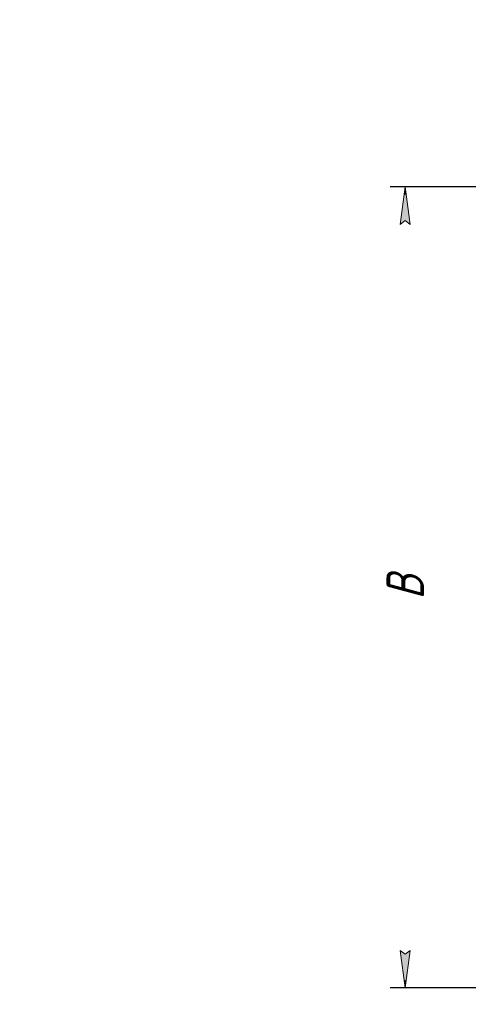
# Model space of a CAD drawing. Header units: millimetres. Extents: x 0 to 297, y 0 to 420.
# Tile 2 of 9: x 0 to 60, y 88 to 219. Entities that reach past the tile are written whole.
import ezdxf

# ---------------------------------------------------------------- set-up
doc = ezdxf.new("R2010")
doc.units = ezdxf.units.MM
doc.linetypes.add('K5LT_THIN', pattern=[0])
doc.layers.add('Системный слой', color=7, linetype='Continuous')
doc.styles.add('KDIMTEXTSTYLE', font='GOST_AU.SHX', dxfattribs={"width": 0.96, "oblique": 15, "height": 5})
doc.dimstyles.new('KDIMSTYLE (0.25)', dxfattribs={"dimtxt": 5, "dimasz": 1, "dimexe": 2, "dimexo": 0, "dimgap": 1, "dimtad": 1, "dimlfac": 4, "dimtxsty": 'KDIMTEXTSTYLE', "dimsah": 1, "dimcen": 0, "dimdle": 1, "dimadec": 0, "dimazin": 0, "dimtfac": 0.667, "dimtmove": 0, "dimatfit": 3, "dimfxl": 1, "dimtvp": 1, "dimtolj": 1, "dimtzin": 0, "dimarcsym": 0})

# ---------------------------------------------------------------- blocks, each defined once
blk = doc.blocks.new('KDIMARROW_01')
at = {"layer": 'Системный слой'}
blk.add_hatch(color=0, dxfattribs=at).paths.add_polyline_path([(-5, -0.66), (0, 0), (-5, 0.66), (-4.5, 0)])
at = {"layer": 'Системный слой', "color": 0, "linetype": 'K5LT_THIN', "lineweight": 18}
for p, q in [((-4.5, 0), (-5, 0.66)), ((-5, 0.66), (0, 0)), ((0, 0), (-5, -0.66)), ((-5, -0.66), (-4.5, 0)), ((0, 0), (-1, 0))]:
    blk.add_line(p, q, dxfattribs=at)

msp = doc.modelspace()

# ---------------------------------------------------------------- dimensions: what is measured, and where the dimension line sits
at = {"layer": 'Системный слой', "color": 7}
msp.add_linear_dim(base=(51.512, 196.7202), p1=(87.012, 89.7285), p2=(91.562, 196.7202), angle=90, location=(51.512, 143.2244), text='\\H5.0;\\W0.965;\\Q15;\\H5.0;\\W0.965;\\Q15;\\Q15;В', dimstyle='KDIMSTYLE (0.25)', override={"dimexo": 0, "dimblk1": 'KDIMARROW_01', "dimblk2": 'KDIMARROW_01', "dimse1": 0, "dimse2": 0, "dimclrt": 7, "dimtolj": 1}, dxfattribs=at).render()

doc.saveas('drawing.dxf')
